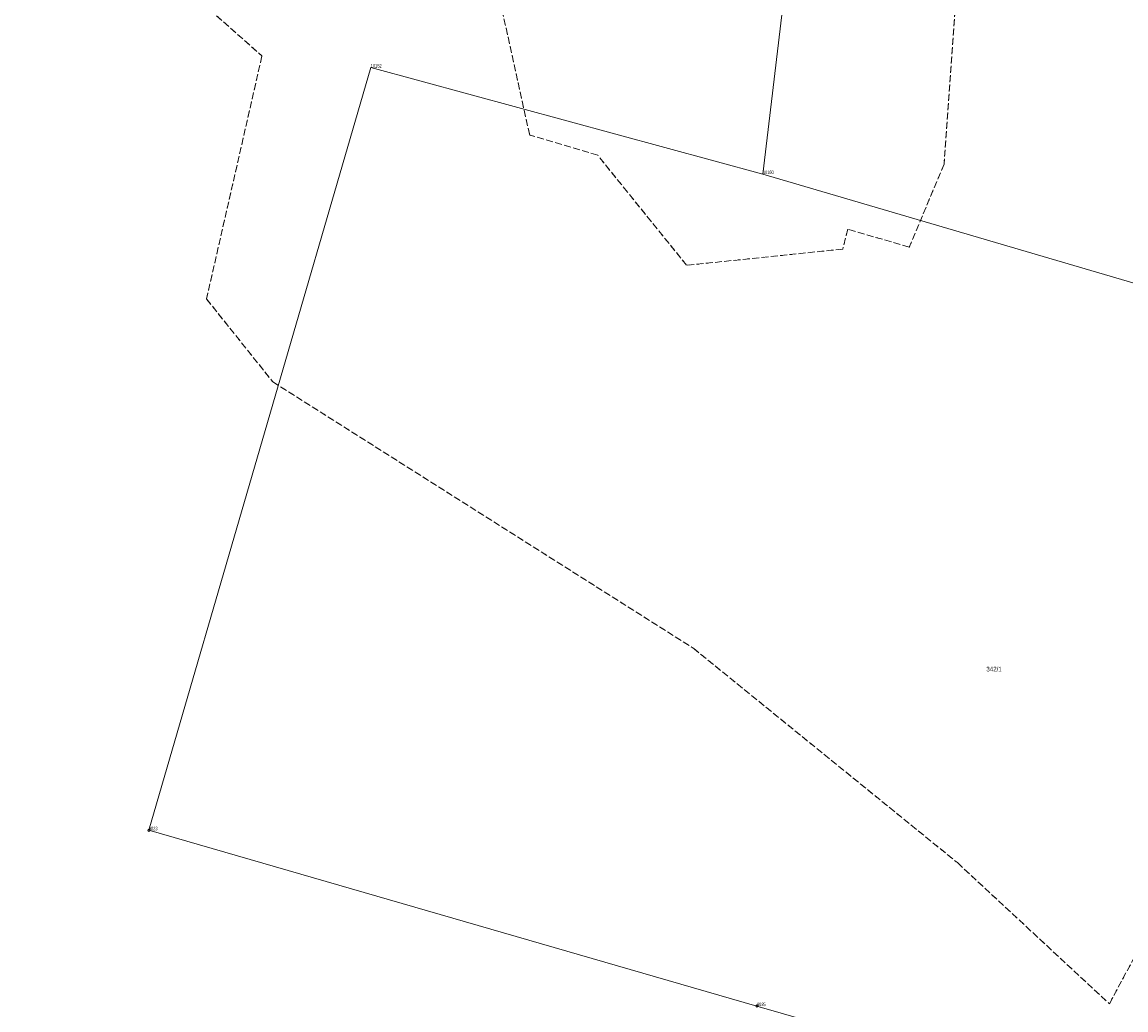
# Model space of a CAD drawing. Header units: metres. Extents: x 6524698 to 6533081, y 5883213 to 5896811.
# Tile 29 of 167: x 6528706 to 6528942, y 5887066 to 5887278. Entities that reach past the tile are written whole.
import ezdxf
from ezdxf.enums import TextEntityAlignment as Align

# ---------------------------------------------------------------- set-up
doc = ezdxf.new("R2010")
doc.units = ezdxf.units.M
doc.header["$MEASUREMENT"] = 0
for name, pattern in [('mapa zasadnicza$0$219-500', [0]), ('mapa zasadnicza$0$egkk-500', [2, 1.5, -0.5]), ('mapa zasadnicza$0$egug-500', [1, 0.5, -0.5])]:
    doc.linetypes.add(name, pattern=pattern)
doc.layers.get('0').update_dxf_attribs({"lineweight": 0})
for name, color, linetype in [('mapa zasadnicza$0$202-punkt graniczny', 7, 'Continuous'), ('mapa zasadnicza$0$202-punkt graniczny-Atr103', 7, 'Continuous'), ('mapa zasadnicza$0$203-punkt graniczny', 7, 'Continuous'), ('mapa zasadnicza$0$203-punkt graniczny-Atr103', 7, 'Continuous'), ('mapa zasadnicza$0$211-numer działki ewidencyjnej', 7, 'Continuous'), ('mapa zasadnicza$0$217-kontur klasyfikacyjny', 7, 'Continuous'), ('mapa zasadnicza$0$218-kontur użytku gruntowego', 7, 'Continuous'), ('mapa zasadnicza$0$219-działka ewidencyjna', 7, 'Continuous')]:
    doc.layers.add(name, color=color, linetype=linetype)
doc.styles.add('mapa zasadnicza$0$STANDARD', font='Working1250', dxfattribs={"width": 0.75})

# ---------------------------------------------------------------- blocks, each defined once
blk = doc.blocks.new('mapa zasadnicza$0$202')
at = {"color": 0, "linetype": 'Continuous', "lineweight": 0}
blk.add_circle((0, 0), 0.25, dxfattribs=at)
blk = doc.blocks.new('mapa zasadnicza$0$203')
at = {"linetype": 'Continuous', "lineweight": 0}
h = blk.add_hatch(color=0, dxfattribs=at)
edge = h.paths.add_edge_path()
edge.add_arc((0, 0), 0.045, 0, 360)

msp = doc.modelspace()

# ---------------------------------------------------------------- linework, layer by layer
at = {"layer": 'mapa zasadnicza$0$217-kontur klasyfikacyjny', "color": 92, "linetype": 'mapa zasadnicza$0$egkk-500', "lineweight": 18, "flags": 128}
for points in [[(6528626.12, 5887386.37), (6528757.02, 5887270.27)], [(6528814.33, 5887253.33), (6528803.03, 5887304.5)], [(6528906.39, 5887294.1), (6528903.04, 5887247.12)], [(6528757.02, 5887270.27), (6528745.15, 5887218.26)], [(6528828.89, 5887249.03), (6528814.33, 5887253.33)], [(6528835.29, 5887241.1), (6528828.89, 5887249.03)], [(6528903.04, 5887247.12), (6528895.59, 5887229.33)], [(6528847.93, 5887225.47), (6528835.29, 5887241.1)], [(6528882.42, 5887233.21), (6528881.36, 5887228.93)], [(6528895.59, 5887229.33), (6528882.42, 5887233.21)], [(6528881.36, 5887228.93), (6528847.93, 5887225.47)], [(6528745.15, 5887218.26), (6528759.32, 5887200.53)], [(6528759.32, 5887200.53), (6528849.38, 5887143.5)], [(6528938.42, 5887067.42), (6529008.31, 5887196.92)], [(6528849.38, 5887143.5), (6528905.89, 5887097.62)], [(6528905.89, 5887097.62), (6528938.42, 5887067.42)]]:
    msp.add_lwpolyline(points, dxfattribs=at)
at = {"layer": 'mapa zasadnicza$0$218-kontur użytku gruntowego', "color": 3, "linetype": 'mapa zasadnicza$0$egug-500', "lineweight": 18, "flags": 128}
for points in [[(6528626.12, 5887386.37), (6528757.02, 5887270.27)], [(6528814.33, 5887253.33), (6528803.03, 5887304.5)], [(6528906.39, 5887294.1), (6528903.04, 5887247.12)], [(6528757.02, 5887270.27), (6528745.15, 5887218.26)], [(6528828.89, 5887249.03), (6528814.33, 5887253.33)], [(6528835.29, 5887241.1), (6528828.89, 5887249.03)], [(6528903.04, 5887247.12), (6528895.59, 5887229.33)], [(6528847.93, 5887225.47), (6528835.29, 5887241.1)], [(6528882.42, 5887233.21), (6528881.36, 5887228.93)], [(6528895.59, 5887229.33), (6528882.42, 5887233.21)], [(6528881.36, 5887228.93), (6528847.93, 5887225.47)], [(6528745.15, 5887218.26), (6528759.32, 5887200.53)], [(6528759.32, 5887200.53), (6528849.38, 5887143.5)], [(6528938.42, 5887067.42), (6529008.31, 5887196.92)], [(6528849.38, 5887143.5), (6528905.89, 5887097.62)], [(6528905.89, 5887097.62), (6528938.42, 5887067.42)]]:
    msp.add_lwpolyline(points, dxfattribs=at)
at = {"layer": 'mapa zasadnicza$0$219-działka ewidencyjna', "color": 7, "linetype": 'mapa zasadnicza$0$219-500', "lineweight": 18, "flags": 128}
for points in [[(6528864.26, 5887245), (6528873.31, 5887321.04)], [(6528732.81, 5887104.56), (6528780.31, 5887267.79)], [(6528780.31, 5887267.79), (6528864.26, 5887245)], [(6528864.26, 5887245), (6528960.2, 5887216.78)], [(6528732.81, 5887104.56), (6528862.99, 5887066.91)], [(6528862.99, 5887066.91), (6528888.47, 5887059.59)]]:
    msp.add_lwpolyline(points, dxfattribs=at)

# ---------------------------------------------------------------- block references
at = {"layer": 'mapa zasadnicza$0$202-punkt graniczny', "color": 7, "linetype": 'Continuous', "lineweight": 18}
for p in [(6528732.81, 5887104.56), (6528862.99, 5887066.91)]:
    msp.add_blockref('mapa zasadnicza$0$202', p, dxfattribs=at)
at = {"layer": 'mapa zasadnicza$0$203-punkt graniczny', "color": 7, "linetype": 'Continuous', "lineweight": 18}
for p in [(6528780.31, 5887267.79), (6528864.26, 5887245)]:
    msp.add_blockref('mapa zasadnicza$0$203', p, dxfattribs=at)

# ---------------------------------------------------------------- texts
at = {"layer": 'mapa zasadnicza$0$202-punkt graniczny-Atr103', "color": 7, "style": 'mapa zasadnicza$0$STANDARD', "width": 0.667}
for s, p in [('9023', (6528732.81, 5887104.56)), ('9025', (6528862.99, 5887066.91))]:
    msp.add_text(s, height=0.75, dxfattribs=at).set_placement(p)
at = {"layer": 'mapa zasadnicza$0$203-punkt graniczny-Atr103', "color": 7, "style": 'mapa zasadnicza$0$STANDARD', "width": 0.667}
for s, p in [('10152', (6528780.31, 5887267.79)), ('10160', (6528864.26, 5887245))]:
    msp.add_text(s, height=0.75, dxfattribs=at).set_placement(p)
at = {"layer": 'mapa zasadnicza$0$211-numer działki ewidencyjnej', "color": 7, "linetype": 'Continuous', "lineweight": 18, "style": 'mapa zasadnicza$0$STANDARD', "width": 0.79}
msp.add_text('342/1', height=1, dxfattribs=at).set_placement((6528912.09, 5887139.54), align=Align.TOP_LEFT)

doc.saveas('drawing.dxf')
